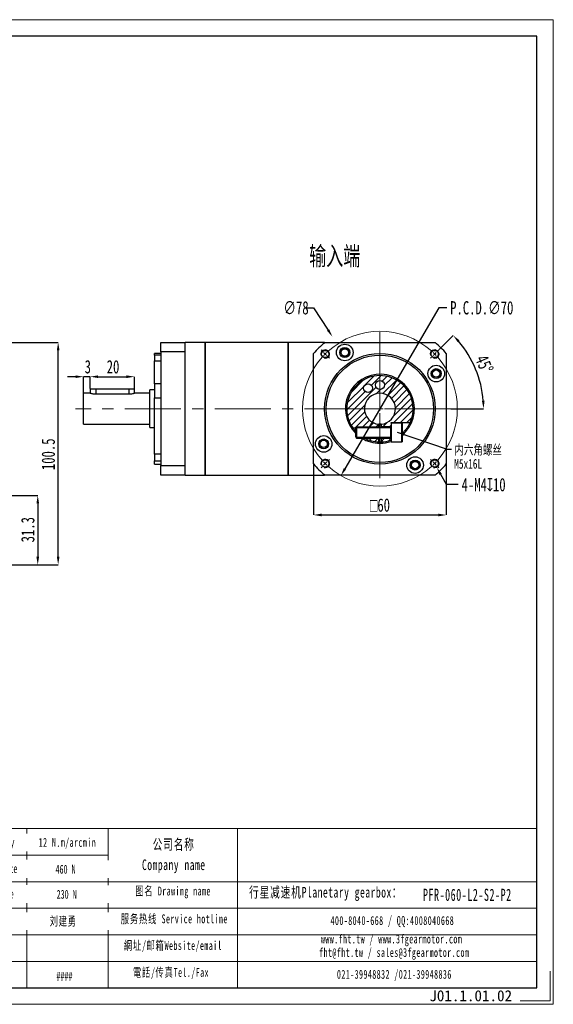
# Model space of a CAD drawing. Header units: millimetres. Extents: x 2126 to 2442, y 256 to 478.
# Tile 4 of 4: x 2322 to 2442, y 256 to 478. Entities that reach past the tile are written whole.
import ezdxf

# ---------------------------------------------------------------- set-up
doc = ezdxf.new("R2010")
doc.units = ezdxf.units.MM
doc.linetypes.add('CENTER2', pattern=[28.575, 19.05, -3.175, 3.175, -3.175])
doc.linetypes.add('CENTERX2', pattern=[20.32, 12.7, -2.54, 2.54, -2.54])
doc.layers.add('3中心线层', color=1, linetype='CENTER2')
doc.layers.add('6文字层', color=3, linetype='Continuous')
for name, color, linetype, lineweight in [('SLD-0', 7, 'Continuous', 18), ('图框_外框线', 7, 'Continuous', 18), ('尺寸线层', 3, 'Continuous', 18)]:
    doc.layers.add(name, color=color, linetype=linetype, lineweight=lineweight)
doc.styles.add('SLDTEXTSTYLE0', font='txt', dxfattribs={"width": 0.7})
doc.styles.add('SLDTEXTSTYLE2', font='txt', dxfattribs={"width": 0.7})
doc.styles.add('标准', font='txt', dxfattribs={"width": 0.667})
doc.styles.add('样式 1', font='txt')
doc.dimstyles.new('SLDDIMSTYLE0', dxfattribs={"dimtxt": 3, "dimasz": 1.8, "dimexe": 0, "dimexo": 0.0625, "dimgap": 0.75, "dimtad": 0, "dimtih": 1, "dimtoh": 1, "dimlfac": 2, "dimrnd": 1e-09, "dimzin": 12, "dimdsep": 46, "dimtxsty": 'SLDTEXTSTYLE2', "dimsah": 1, "dimcen": 0, "dimadec": 0, "dimazin": 3, "dimtfac": 1, "dimtofl": 0, "dimtmove": 0, "dimatfit": 3, "dimfxl": 1, "dimfrac": 2, "dimtolj": 1, "dimtzin": 12, "dimarcsym": 0})
doc.dimstyles.new('SLDDIMSTYLE1', dxfattribs={"dimtxt": 3, "dimasz": 1.8, "dimexe": 0, "dimexo": 0.0625, "dimgap": 0.75, "dimtad": 1, "dimdec": 4, "dimlfac": 2, "dimzin": 12, "dimdsep": 46, "dimtxsty": 'SLDTEXTSTYLE2', "dimsah": 1, "dimcen": 0.09, "dimazin": 3, "dimtfac": 1, "dimtofl": 0, "dimtmove": 0, "dimatfit": 3, "dimfxl": 1, "dimfrac": 2, "dimtolj": 1, "dimtzin": 12, "dimarcsym": 0})
doc.dimstyles.new('SLDDIMSTYLE10', dxfattribs={"dimtxt": 3, "dimasz": 1.8, "dimexe": 0, "dimexo": 0.0625, "dimgap": 0.75, "dimtad": 0, "dimtih": 1, "dimtoh": 1, "dimlfac": 2, "dimrnd": 1e-09, "dimzin": 12, "dimdsep": 46, "dimtxsty": 'SLDTEXTSTYLE2', "dimsah": 1, "dimcen": 0, "dimadec": 0, "dimazin": 3, "dimtfac": 1, "dimtmove": 0, "dimatfit": 3, "dimfxl": 1, "dimfrac": 2, "dimtolj": 1, "dimtzin": 12, "dimarcsym": 0})
doc.dimstyles.new('SLDDIMSTYLE11', dxfattribs={"dimtxt": 3, "dimasz": 1.8, "dimexe": 0, "dimexo": 0.0625, "dimgap": 0.75, "dimtad": 0, "dimtih": 1, "dimtoh": 1, "dimlfac": 2, "dimrnd": 1e-09, "dimzin": 12, "dimdsep": 46, "dimtxsty": 'SLDTEXTSTYLE2', "dimsah": 1, "dimcen": 0, "dimadec": 0, "dimazin": 3, "dimtfac": 1, "dimtofl": 0, "dimtmove": 0, "dimatfit": 3, "dimfxl": 1, "dimfrac": 2, "dimtolj": 1, "dimtzin": 12, "dimarcsym": 0})
doc.dimstyles.new('SLDDIMSTYLE12', dxfattribs={"dimtxt": 0.18, "dimasz": 1.8, "dimexe": 0, "dimexo": 0.0625, "dimgap": 0, "dimtad": 0, "dimtih": 1, "dimtoh": 1, "dimdec": 0, "dimrnd": 1e-09, "dimzin": 0, "dimdsep": 46, "dimtxsty": 'Standard', "dimsah": 1, "dimcen": 0.09, "dimadec": 0, "dimazin": 0, "dimtfac": 1.8, "dimtdec": 0, "dimtofl": 0, "dimtmove": 0, "dimatfit": 3, "dimfxl": 1, "dimfrac": 2, "dimtolj": 1, "dimtzin": 0, "dimarcsym": 0})
doc.dimstyles.new('SLDDIMSTYLE2', dxfattribs={"dimtxt": 3, "dimasz": 1.8, "dimexe": 0, "dimexo": 0.0625, "dimgap": 0.75, "dimtad": 1, "dimlfac": 2, "dimrnd": 1e-09, "dimzin": 12, "dimdsep": 46, "dimtxsty": 'SLDTEXTSTYLE2', "dimsah": 1, "dimcen": 0.09, "dimadec": 0, "dimazin": 3, "dimtfac": 1, "dimtofl": 0, "dimtmove": 0, "dimatfit": 3, "dimfxl": 1, "dimfrac": 2, "dimtolj": 1, "dimtzin": 12, "dimarcsym": 0})
doc.dimstyles.new('SLDDIMSTYLE6', dxfattribs={"dimtxt": 3, "dimasz": 1.8, "dimexe": 0, "dimexo": 0.0625, "dimgap": 0.75, "dimtad": 1, "dimlfac": 2, "dimrnd": 1e-09, "dimzin": 12, "dimdsep": 46, "dimtxsty": 'SLDTEXTSTYLE2', "dimsah": 1, "dimcen": 0.09, "dimadec": 0, "dimazin": 3, "dimtfac": 1, "dimtmove": 0, "dimatfit": 0, "dimfxl": 1, "dimfrac": 2, "dimtolj": 1, "dimtzin": 12, "dimarcsym": 0})
pattern_1 = [(45, (2142.7273, 257.0721), (-0.7483547, 0.7483547), [])]

# ---------------------------------------------------------------- blocks, each defined once
blk = doc.blocks.new('*D106')
at = {"layer": '6文字层', "color": 0, "lineweight": -2}
for p, q in [((2295.83, 405.44), (2330.32, 405.44)), ((2330.32, 356.99), (2330.32, 403.64)), ((2314.39, 355.19), (2330.32, 355.19))]:
    blk.add_line(p, q, dxfattribs=at)
at = {"layer": '6文字层', "color": 0}
for points in [[(2330.62, 403.64), (2330.02, 403.64), (2330.32, 405.44)], [(2330.02, 356.99), (2330.62, 356.99), (2330.32, 355.19)]]:
    blk.add_solid(points, dxfattribs=at)
at = {"layer": 'Defpoints', "color": 0}
for p in [(2295.77, 405.44), (2330.32, 405.44), (2314.32, 355.19)]:
    blk.add_point(p, dxfattribs=at)
at = {"layer": '6文字层', "color": 0, "insert": (2326.57, 380.16), "char_height": 3, "attachment_point": 2, "rotation": 90, "style": 'SLDTEXTSTYLE2'}
blk.add_mtext('\\A1;100.5', dxfattribs=at)
blk = doc.blocks.new('*D107')
at = {"layer": '6文字层', "color": 0, "lineweight": -2}
for p, q in [((2302.89, 370.84), (2325.7, 370.84)), ((2325.7, 369.04), (2325.7, 356.99)), ((2314.39, 355.19), (2325.7, 355.19))]:
    blk.add_line(p, q, dxfattribs=at)
at = {"layer": '6文字层', "color": 0}
for points in [[(2326, 369.04), (2325.4, 369.04), (2325.7, 370.84)], [(2325.4, 356.99), (2326, 356.99), (2325.7, 355.19)]]:
    blk.add_solid(points, dxfattribs=at)
at = {"layer": 'Defpoints', "color": 0}
for p in [(2302.82, 370.84), (2314.32, 355.19), (2325.7, 355.19)]:
    blk.add_point(p, dxfattribs=at)
at = {"layer": '6文字层', "color": 0, "insert": (2321.95, 363.11), "char_height": 3, "attachment_point": 2, "rotation": 90, "style": 'SLDTEXTSTYLE2'}
blk.add_mtext('\\A1;31.3', dxfattribs=at)
blk = doc.blocks.new('*D114')
at = {"layer": 'Defpoints', "color": 0}
for p in [(2411.89, 405.55), (2394.24, 375.33)]:
    blk.add_point(p, dxfattribs=at)
at = {"layer": '尺寸线层', "color": 0, "lineweight": -2}
for p, q in [((2416.39, 413.26), (2395.15, 376.88)), ((2418.19, 413.26), (2416.39, 413.26))]:
    blk.add_line(p, q, dxfattribs=at)
at = {"layer": '尺寸线层', "color": 0}
blk.add_solid([(2394.89, 377.03), (2395.41, 376.73), (2394.24, 375.33)], dxfattribs=at)
at = {"layer": '尺寸线层', "color": 0, "insert": (2418.94, 414.76), "char_height": 3, "attachment_point": 1, "style": 'SLDTEXTSTYLE2'}
blk.add_mtext('\\A1;P.C.D.∅70', dxfattribs=at)
blk = doc.blocks.new('*D115')
at = {"layer": 'Defpoints', "color": 0}
for p in [(2392.33, 406.72), (2413.8, 374.16)]:
    blk.add_point(p, dxfattribs=at)
at = {"layer": '尺寸线层', "color": 0, "lineweight": -2}
for p, q in [((2386.22, 413.26), (2388.02, 413.26)), ((2388.02, 413.26), (2391.34, 408.22))]:
    blk.add_line(p, q, dxfattribs=at)
at = {"layer": '尺寸线层', "color": 0}
blk.add_solid([(2391.09, 408.06), (2391.59, 408.39), (2392.33, 406.72)], dxfattribs=at)
at = {"layer": '尺寸线层', "color": 0, "insert": (2381.23, 414.76), "char_height": 3, "attachment_point": 1, "style": 'SLDTEXTSTYLE2'}
blk.add_mtext('\\A1;∅78', dxfattribs=at)
blk = doc.blocks.new('*D116')
at = {"layer": 'Defpoints', "color": 0}
for p in [(2416.37, 403.75), (2414.5, 401.88), (2425.69, 396.5), (2334.24, 390.44), (2419.04, 390.44)]:
    blk.add_point(p, dxfattribs=at)
at = {"layer": '尺寸线层', "color": 0, "lineweight": -2}
for p, q in [((2416.42, 403.8), (2419.63, 407)), ((2419.1, 390.44), (2426.49, 390.44))]:
    blk.add_line(p, q, dxfattribs=at)
blk.add_arc((2403.06, 390.44), 23.42, 4.404, 40.596, dxfattribs=at)
at = {"layer": '尺寸线层', "color": 0}
for points in [[(2421.07, 405.89), (2420.63, 405.48), (2419.63, 407)], [(2426.12, 392.23), (2426.72, 392.25), (2426.49, 390.44)]]:
    blk.add_solid(points, dxfattribs=at)
at = {"layer": '尺寸线层', "color": 0, "insert": (2427.3, 402.9), "char_height": 3, "attachment_point": 1, "rotation": 293.0044, "style": 'SLDTEXTSTYLE2'}
blk.add_mtext('\\A1;45%%d', dxfattribs=at)
blk = doc.blocks.new('*D117')
at = {"layer": 'Defpoints', "color": 0}
for p in [(2414.95, 378.94), (2415.92, 377.19)]:
    blk.add_point(p, dxfattribs=at)
at = {"layer": '尺寸线层', "color": 0, "lineweight": -2}
for p, q in [((2418.08, 373.3), (2416.8, 375.62)), ((2420.78, 373.3), (2418.08, 373.3))]:
    blk.add_line(p, q, dxfattribs=at)
at = {"layer": '尺寸线层', "color": 0}
blk.add_solid([(2417.06, 375.76), (2416.54, 375.47), (2415.92, 377.19)], dxfattribs=at)
at = {"layer": '尺寸线层', "color": 0, "insert": (2421.53, 374.8), "char_height": 3, "attachment_point": 1, "style": 'SLDTEXTSTYLE2'}
blk.add_mtext('\\A1;4-M4{\\fGDT;x}10', dxfattribs=at)
blk = doc.blocks.new('*D118')
at = {"layer": 'Defpoints', "color": 0}
for p in [(2336.06, 397.69), (2336.06, 393.94), (2337.56, 394.94)]:
    blk.add_point(p, dxfattribs=at)
at = {"layer": '尺寸线层', "color": 0, "lineweight": -2}
for p, q in [((2334.26, 397.69), (2332.46, 397.69)), ((2336.06, 394), (2336.06, 397.69)), ((2337.56, 397.69), (2336.06, 397.69)), ((2337.56, 395), (2337.56, 397.69)), ((2339.36, 397.69), (2341.16, 397.69))]:
    blk.add_line(p, q, dxfattribs=at)
at = {"layer": '尺寸线层', "color": 0}
for points in [[(2334.26, 397.39), (2334.26, 397.99), (2336.06, 397.69)], [(2339.36, 397.99), (2339.36, 397.39), (2337.56, 397.69)]]:
    blk.add_solid(points, dxfattribs=at)
at = {"layer": '尺寸线层', "color": 0, "insert": (2337.02, 401.44), "char_height": 3, "attachment_point": 2, "style": 'SLDTEXTSTYLE2'}
blk.add_mtext('\\A1;3', dxfattribs=at)
blk = doc.blocks.new('*D119')
at = {"layer": 'Defpoints', "color": 0}
for p in [(2347.56, 397.69), (2337.56, 394.94), (2347.56, 394.94)]:
    blk.add_point(p, dxfattribs=at)
at = {"layer": '尺寸线层', "color": 0, "lineweight": -2}
for p, q in [((2337.56, 395), (2337.56, 397.69)), ((2339.36, 397.69), (2345.76, 397.69)), ((2347.56, 395), (2347.56, 397.69))]:
    blk.add_line(p, q, dxfattribs=at)
at = {"layer": '尺寸线层', "color": 0}
for points in [[(2339.36, 397.99), (2339.36, 397.39), (2337.56, 397.69)], [(2345.76, 397.39), (2345.76, 397.99), (2347.56, 397.69)]]:
    blk.add_solid(points, dxfattribs=at)
at = {"layer": '尺寸线层', "color": 0, "insert": (2342.72, 401.44), "char_height": 3, "attachment_point": 2, "style": 'SLDTEXTSTYLE2'}
blk.add_mtext('\\A1;20', dxfattribs=at)
blk = doc.blocks.new('*D120')
at = {"layer": 'Defpoints', "color": 0}
for p in [(2388.06, 377.98), (2418.06, 377.98), (2418.06, 366.44)]:
    blk.add_point(p, dxfattribs=at)
at = {"layer": '尺寸线层', "color": 0, "lineweight": -2}
for p, q in [((2388.06, 377.92), (2388.06, 366.44)), ((2418.06, 377.92), (2418.06, 366.44)), ((2389.86, 366.44), (2416.26, 366.44))]:
    blk.add_line(p, q, dxfattribs=at)
at = {"layer": '尺寸线层', "color": 0}
for points in [[(2389.86, 366.74), (2389.86, 366.14), (2388.06, 366.44)], [(2416.26, 366.14), (2416.26, 366.74), (2418.06, 366.44)]]:
    blk.add_solid(points, dxfattribs=at)
at = {"layer": '尺寸线层', "color": 0, "insert": (2403.06, 370.19), "char_height": 3, "attachment_point": 2, "style": 'SLDTEXTSTYLE2'}
blk.add_mtext('\\A1;{\\fGDT;o}60', dxfattribs=at)
blk = doc.blocks.new('SW_NOTE_9')
at = {"layer": 'SLD-0', "color": 0, "char_height": 2.2, "attachment_point": 1}
for s, insert, style in [('内六角螺丝', (0.6, 1.01), 'SLDTEXTSTYLE0'), ('M5x16L', (0.6, -2.19), 'SLDTEXTSTYLE2')]:
    blk.add_mtext(s, dxfattribs=dict(at, insert=insert, style=style))
blk = doc.blocks.new('SW_CENTERMARKSYMBOL_5')
at = {"layer": 'SLD-0', "color": 0}
for p, q in [((-0.71, 0.71), (-0.94, 0.94)), ((0, 0), (-0.35, 0.35)), ((0, 0), (0.35, -0.35)), ((12.37, -11.37), (12.37, 0.5)), ((24.75, 0), (24.4, -0.35)), ((24.75, 0), (25.1, 0.35)), ((25.46, 0.71), (25.69, 0.94)), ((0.71, -0.71), (0.94, -0.94)), ((24.04, -0.71), (23.81, -0.94)), ((11.37, -12.37), (-0.5, -12.37)), ((12.37, -12.37), (11.87, -12.37)), ((12.37, -12.37), (12.37, -11.87)), ((12.37, -12.37), (12.37, -12.87)), ((12.37, -12.37), (12.87, -12.37)), ((13.37, -12.37), (25.25, -12.37)), ((12.37, -13.37), (12.37, -25.25)), ((0, -24.75), (0.35, -24.4)), ((0.71, -24.04), (0.94, -23.81)), ((24.04, -24.04), (23.81, -23.81)), ((24.75, -24.75), (24.4, -24.4)), ((-0.71, -25.46), (-0.94, -25.69)), ((0, -24.75), (-0.35, -25.1)), ((24.75, -24.75), (25.1, -25.1)), ((25.46, -25.46), (25.69, -25.69))]:
    blk.add_line(p, q, dxfattribs=at)
for start, end in [(48.274, 131.726), (133.363, 135), (45, 46.637), (43.363, 45), (138.274, 221.726), (135, 136.637), (318.274, 41.726), (223.363, 225), (315, 316.637), (225, 226.637), (228.274, 311.726), (313.363, 315)]:
    blk.add_arc((12.37, -12.37), 17.5, start, end, dxfattribs=at)

msp = doc.modelspace()

# ---------------------------------------------------------------- hatches: boundary and pattern name
at = {"linetype": 'Continuous', "lineweight": 18}
h = msp.add_hatch(dxfattribs=at)
h.set_pattern_fill('ANSI31', scale=0.333333, style=0)
h.set_pattern_definition(pattern_1)
edge = h.paths.add_edge_path(flags=0)
edge.add_line((2405.563337, 386.43986), (2405.563337, 387.31486))
edge.add_line((2405.563337, 387.31486), (2409.881282, 387.31486))
edge.add_arc((2403.063337, 390.43986), 7.5, 335.37568165, 575.21643363)
edge.add_line((2396.935991, 386.11486), (2402.813337, 386.11486))
edge.add_line((2402.813337, 386.11486), (2402.813337, 386.9488))
edge.add_arc((2403.063337, 390.43986), 3.5, -85.90395624, 265.90395624, ccw=False)
edge.add_line((2403.313337, 386.9488), (2403.313337, 386.43986))
edge.add_line((2403.313337, 386.43986), (2405.563337, 386.43986))
edge = h.paths.add_edge_path(flags=0)
edge.add_arc((2400.375837, 395.094747), 1, 0, 360)
edge = h.paths.add_edge_path(flags=0)
edge.add_arc((2403.063337, 395.81486), 1, 0, 360)
h = msp.add_hatch(dxfattribs=at)
h.set_pattern_fill('ANSI31', scale=0.333333, style=0)
h.set_pattern_definition(pattern_1)
edge = h.paths.add_edge_path(flags=0)
edge.add_arc((2403.063337, 390.43986), 7.5, 238.94435158, 268.08978683)
edge.add_line((2402.813337, 382.944028), (2402.813337, 384.01486))
edge.add_line((2402.813337, 384.01486), (2399.194309, 384.01486))
h = msp.add_hatch(dxfattribs=at)
h.set_pattern_fill('ANSI31', scale=0.333333, style=0)
h.set_pattern_definition(pattern_1)
edge = h.paths.add_edge_path(flags=0)
edge.add_arc((2403.063337, 390.43986), 7.5, 271.91021317, 289.47122063)
edge.add_line((2405.563337, 383.368792), (2405.563337, 383.68986))
edge.add_line((2405.563337, 383.68986), (2403.313337, 383.68986))
edge.add_line((2403.313337, 383.68986), (2403.313337, 382.944028))

# ---------------------------------------------------------------- linework, layer by layer
at = {"color": 7, "linetype": 'Continuous', "lineweight": 25}
for p, q in [((2353.563338, 405.43986), (2359.063338, 405.43986)), ((2353.563338, 403.287525), (2353.563338, 405.43986)), ((2363.563336, 405.43986), (2359.063338, 405.43986)), ((2359.063338, 403.287525), (2359.063338, 405.43986)), ((2382.313336, 405.43986), (2363.563336, 405.43986)), ((2363.563336, 405.43986), (2363.563336, 402.265899)), ((2363.563336, 375.439861), (2363.563336, 405.43986)), ((2390.563337, 405.43986), (2382.313336, 405.43986)), ((2382.313336, 405.43986), (2382.313336, 402.265899)), ((2382.313336, 375.439861), (2382.313336, 405.43986)), ((2390.563337, 405.43986), (2390.344113, 405.220637)), ((2390.603402, 405.43986), (2415.523273, 405.43986)), ((2415.782561, 405.220637), (2415.563338, 405.43986)), ((2353.563338, 402.93986), (2352.063338, 402.93986)), ((2352.063338, 402.550203), (2352.063338, 402.93986)), ((2359.063338, 403.287525), (2353.563338, 403.287525)), ((2353.563338, 403.287525), (2353.563338, 377.592195)), ((2359.063338, 390.43986), (2359.063338, 403.287525)), ((2388.282561, 403.159083), (2388.063337, 402.93986)), ((2388.063337, 377.979925), (2388.063337, 402.899796)), ((2418.063338, 402.93986), (2417.844114, 403.159083)), ((2418.063338, 402.899796), (2418.063338, 377.979925)), ((2353.563338, 402.550203), (2352.063338, 402.550203)), ((2352.063338, 402.550203), (2352.063338, 401.302466)), ((2352.063338, 401.302466), (2353.563338, 401.302466)), ((2352.063338, 396.047846), (2352.063338, 401.302466)), ((2363.563336, 402.265899), (2363.563336, 375.439861)), ((2382.313336, 402.265899), (2382.313336, 375.439861)), ((2352.063338, 396.047846), (2352.063338, 392.898517)), ((2353.563338, 396.047846), (2352.063338, 396.047846)), ((2337.563339, 393.93986), (2336.063336, 393.93986)), ((2336.063336, 386.93986), (2336.063336, 393.93986)), ((2337.563339, 394.93986), (2337.563339, 393.93986)), ((2337.563339, 394.93986), (2338.813338, 394.93986)), ((2338.813338, 394.93986), (2346.313338, 394.93986)), ((2346.313338, 394.93986), (2347.563337, 394.93986)), ((2347.563337, 393.93986), (2347.563337, 394.93986)), ((2351.063336, 393.93986), (2347.563337, 393.93986)), ((2352.063338, 394.68986), (2351.063336, 394.68986)), ((2351.063336, 386.18986), (2351.063336, 394.68986)), ((2346.313338, 393.709034), (2338.813338, 393.709034)), ((2352.063338, 392.898517), (2353.563338, 392.898517)), ((2352.063338, 380.157645), (2352.063338, 392.898517)), ((2359.063338, 377.592195), (2359.063338, 390.43986)), ((2405.563337, 387.31486), (2409.881283, 387.31486)), ((2405.563337, 387.18986), (2405.563337, 387.31486)), ((2408.013337, 387.18986), (2405.563337, 387.18986)), ((2405.563337, 387.18986), (2405.563337, 386.90393)), ((2408.063337, 387.13986), (2408.063337, 382.98986)), ((2336.063336, 386.93986), (2351.063336, 386.93986)), ((2351.063336, 386.18986), (2352.063338, 386.18986)), ((2396.935991, 386.11486), (2397.647861, 386.11486)), ((2397.763331, 386.31486), (2397.563337, 385.96846)), ((2397.563337, 385.96846), (2397.563337, 385.846876)), ((2397.563337, 385.846876), (2397.563337, 384.16126)), ((2405.463337, 386.31486), (2397.763331, 386.31486)), ((2397.763331, 386.31486), (2397.763331, 386.146666)), ((2397.763331, 386.146666), (2397.763331, 383.81486)), ((2402.813337, 386.31486), (2402.813337, 386.9488)), ((2402.813337, 386.798432), (2403.313337, 386.798432)), ((2403.313337, 386.9488), (2403.313337, 386.43986)), ((2403.313337, 386.31486), (2403.313337, 386.43986)), ((2403.313337, 386.43986), (2405.563337, 386.43986)), ((2405.563337, 386.90393), (2405.563337, 382.93986)), ((2408.293956, 385.06486), (2408.063337, 384.84969)), ((2397.563337, 384.16126), (2397.763331, 383.81486)), ((2397.763331, 383.81486), (2405.463337, 383.81486)), ((2402.813337, 382.944028), (2402.813337, 383.81486)), ((2402.81849, 382.943858), (2403.313337, 382.944028)), ((2403.313337, 383.68986), (2403.313337, 383.81486)), ((2405.563337, 383.68986), (2403.313337, 383.68986)), ((2403.313337, 383.68986), (2403.313337, 382.944028)), ((2405.563337, 382.93986), (2408.013337, 382.93986)), ((2353.563338, 380.157645), (2352.063338, 380.157645)), ((2352.063338, 380.157645), (2352.063338, 378.645497)), ((2352.063338, 378.645497), (2353.563338, 378.645497)), ((2352.063338, 377.93986), (2352.063338, 378.645497)), ((2352.063338, 377.93986), (2353.563338, 377.93986)), ((2353.563338, 377.592195), (2359.063338, 377.592195)), ((2353.563338, 375.439861), (2353.563338, 377.592195)), ((2359.063338, 375.439861), (2359.063338, 377.592195)), ((2388.063337, 377.93986), (2388.282561, 377.720637)), ((2417.844114, 377.720637), (2418.063338, 377.93986)), ((2359.063338, 375.439861), (2353.563338, 375.439861)), ((2359.063338, 375.439861), (2363.563336, 375.439861)), ((2363.563336, 375.439861), (2382.313336, 375.439861)), ((2382.313336, 375.439861), (2390.563337, 375.439861)), ((2390.344113, 375.659084), (2390.563337, 375.439861)), ((2415.523273, 375.439861), (2390.603402, 375.439861)), ((2415.563338, 375.439861), (2415.782561, 375.659084))]:
    msp.add_line(p, q, dxfattribs=at)
at = {"color": 1, "linetype": 'Continuous', "lineweight": 25}
for p, q in [((2338.813338, 394.93986), (2338.813338, 393.709034)), ((2346.313338, 394.93986), (2346.313338, 393.709034)), ((2408.013337, 382.93986), (2408.013337, 387.18986)), ((2405.463337, 386.31486), (2405.463337, 386.146666)), ((2405.463337, 386.146666), (2405.463337, 383.81486)), ((2408.293956, 385.06486), (2408.063337, 385.06486))]:
    msp.add_line(p, q, dxfattribs=at)
at = {"color": 7, "linetype": 'Continuous', "lineweight": 25, "flags": 128}
msp.add_lwpolyline([(2403.313337, 386.9488), (2403.063337, 386.93986), (2402.813337, 386.9488)], dxfattribs=at)
at = {"color": 7, "linetype": 'Continuous', "lineweight": 25}
for centre, radius in [((2395.114548, 403.160582), 1.875), ((2390.688968, 402.814229), 0.825), ((2403.063337, 390.43986), 12.5), ((2395.114548, 403.160582), 1.125), ((2395.114548, 403.160582), 0.825), ((2415.437706, 402.814229), 0.825), ((2403.063337, 390.43986), 12.125), ((2415.784059, 398.388649), 1.875), ((2415.784059, 398.388649), 1.125), ((2415.784059, 398.388649), 0.825), ((2400.375837, 395.094747), 1), ((2403.063337, 395.81486), 1), ((2390.342616, 382.491071), 1.875), ((2390.342616, 382.491071), 1.125), ((2390.342616, 382.491071), 0.825), ((2390.688968, 378.065492), 0.825), ((2411.012126, 377.719139), 1.875), ((2411.012126, 377.719139), 1.125), ((2411.012126, 377.719139), 0.825), ((2415.437706, 378.065492), 0.825)]:
    msp.add_circle(centre, radius, dxfattribs=at)
for centre, radius, start, end in [((2403.063337, 390.43986), 19.5, 129.71513723, 140.28486277), ((2403.063337, 390.43986), 19.5, 39.71513723, 50.28486277), ((2403.063337, 390.43986), 7.8, 309.86834155, 225.16009752), ((2403.063337, 390.43986), 7.5, 335.37568165, 215.21643363), ((2403.063337, 390.43986), 3.5, 274.09604376, 265.90395624), ((2408.013337, 387.13986), 0.05, 0, 90), ((2405.463337, 386.41486), 0.1, 270, 0), ((2403.063337, 390.43986), 7.8, 238.14201621, 270), ((2403.063337, 390.43986), 7.5, 242.04711341, 268.08978683), ((2403.063337, 390.43986), 7.8, 270, 288.69394092), ((2403.063337, 390.43986), 7.5, 271.91021317, 289.47122063), ((2405.463337, 383.71486), 0.1, 0, 90), ((2408.013337, 382.98986), 0.05, 270, 0), ((2403.063337, 390.43986), 19.5, 219.71513723, 230.28486277), ((2403.063337, 390.43986), 19.5, 309.71513723, 320.28486277)]:
    msp.add_arc(centre, radius, start, end, dxfattribs=at)
for points, knots in [([(2338.813338, 393.709034), (2338.677926, 393.714098), (2338.40732, 393.724218), (2338.042779, 393.794294), (2337.758012, 393.87239), (2337.584218, 393.932318), (2337.578895, 393.934315), (2337.576683, 393.935144)], [0, 0, 0, 0, 0.2053618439, 0.410394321, 0.6238429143, 0.8436625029, 1, 1, 1, 1]), ([(2347.549993, 393.935144), (2347.554012, 393.936563), (2347.572838, 393.943208), (2347.47463, 393.908104), (2347.26368, 393.841122), (2346.934906, 393.761084), (2346.595918, 393.714492), (2346.382538, 393.710371), (2346.313338, 393.709034)], [0, 0, 0, 0, 0.0546700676, 0.2560969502, 0.4604399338, 0.675723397, 0.8948352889, 1, 1, 1, 1]), ([(2409.881283, 387.31486), (2409.87968, 387.311369), (2409.874112, 387.299243), (2409.800814, 387.140183), (2409.608227, 386.765048), (2409.292588, 386.246078), (2408.854529, 385.64611), (2408.483086, 385.260966), (2408.293956, 385.06486)], [0, 0, 0, 0, 0.069919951, 0.2428305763, 0.4169881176, 0.5975357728, 0.7950745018, 1, 1, 1, 1]), ([(2397.563337, 385.345635), (2397.540952, 385.368238), (2397.411012, 385.499439), (2397.23132, 385.722474), (2397.043933, 385.96303), (2396.949525, 386.095716), (2396.939791, 386.109485), (2396.935991, 386.11486)], [0, 0, 0, 0, 0.06239529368, 0.3621810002, 0.60279584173, 0.84492030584, 1, 1, 1, 1])]:
    msp.add_open_spline(points, degree=3, knots=knots, dxfattribs=at)
at = {"layer": '3中心线层', "linetype": 'CENTERX2', "lineweight": 18}
msp.add_line((2419.041645, 390.43986), (2334.237993, 390.43986), dxfattribs=at)
at = {"layer": 'SLD-0', "linetype": 'CENTERX2', "lineweight": 18}
msp.add_line((2403.063337, 407.786499), (2403.063337, 373.497968), dxfattribs=at)
at = {"layer": 'SLD-0'}
for p, q in [((2397.647861, 386.11486), (2405.563337, 386.11486)), ((2405.563337, 383.81486), (2405.563337, 386.31486)), ((2397.647861, 384.01486), (2405.563337, 384.01486))]:
    msp.add_line(p, q, dxfattribs=at)
for centre in [(2390.688968, 402.814229), (2395.114548, 403.160582), (2415.437706, 402.814229), (2415.784059, 398.388649), (2390.342616, 382.491071), (2390.688968, 378.065492), (2411.012126, 377.719139), (2415.437706, 378.065492)]:
    msp.add_arc(centre, 1, 255, 195, dxfattribs=at)
at = {"layer": '图框_外框线'}
for p, q in [((2155.415992, 295.572527), (2438.512329, 295.572527)), ((2323.199238, 295.572527), (2323.199238, 259.614082)), ((2341.651617, 295.572527), (2341.651617, 259.614082)), ((2370.882009, 295.572527), (2370.882009, 259.614082)), ((2182.54566, 289.572847), (2341.651617, 289.572847)), ((2155.415992, 283.573166), (2438.512329, 283.573166)), ((2182.54566, 277.573485), (2438.512329, 277.573485)), ((2182.54566, 271.573805), (2438.512329, 271.573805)), ((2182.54566, 265.574124), (2438.512329, 265.574124))]:
    msp.add_line(p, q, dxfattribs=at)
at = {"layer": '图框_外框线', "color": 3}
msp.add_lwpolyline([(2127.622756, 255.868425), (2442.257986, 255.868425), (2442.257986, 478.36048), (2127.622756, 478.36048)], close=True, dxfattribs=at)
at = {"layer": '图框_外框线', "color": 3, "lineweight": 25}
msp.add_lwpolyline([(2146.351044, 259.614082), (2438.512329, 259.614082), (2438.512329, 474.614823), (2146.351044, 474.614823)], close=True, dxfattribs=at)
at = {"layer": '图框_外框线', "color": 3}
msp.add_lwpolyline([(2441.508855, 263.35974), (2441.508855, 256.617556), (2434.766671, 256.617556)], dxfattribs=at)

# ---------------------------------------------------------------- block references
at = {"layer": '3中心线层'}
msp.add_blockref('SW_CENTERMARKSYMBOL_5', (2390.688968, 402.814229), dxfattribs=at)
at = {"layer": '尺寸线层'}
msp.add_blockref('SW_NOTE_9', (2419.27006, 381.296809), dxfattribs=at)

# ---------------------------------------------------------------- texts
at = {"layer": '6文字层', "insert": (2414.229033, 259.056585), "char_height": 2.5, "width": 43.30442304, "attachment_point": 1, "style": '样式 1'}
msp.add_mtext('J01.1.01.02', dxfattribs=at)
at = {"layer": 'SLD-0', "insert": (2387.063356, 427.084668), "char_height": 4.2333333, "attachment_point": 1, "style": 'SLDTEXTSTYLE0'}
msp.add_mtext('输入端', dxfattribs=at)
at = {"layer": 'SLD-0', "color": 1, "width": 25.57600735, "attachment_point": 2, "style": '标准'}
for s, insert, char_height in [('{\\T1.1;12 N.m/arcmin}', (2332.404542, 293.457491), 1.99989355), ('####', (2331.729709, 263.178024), 1.9998936)]:
    msp.add_mtext(s, dxfattribs=dict(at, insert=insert, char_height=char_height))
at = {"layer": 'SLD-0', "color": 1, "attachment_point": 2, "line_spacing_factor": 1.15057, "style": '标准'}
for s, insert, char_height, width in [('\\T1.1;公司名称\\PCompany name', (2356.452202, 293.203969), 2.39987226, 31.07085268), ('\\T1.1;图名 Drawing name', (2356.28816, 282.46721), 1.99989355, 25.57600735), ('\\T1.1;  行星减速机Planetary gearbox：', (2389.609658, 282.39974), 2.39987226, 37.74432714), ('\\pxt5;{\\fSimSun|b1|i0|c134|p2;\\W0.61111;\\T1.1;PFR-060-L2-S2-P2}', (2422.806845, 281.9843), 2.742498, 29.17219288), ('\\T1.1;服务热线 Service hotline', (2356.571758, 276.178586), 1.99989355, 28.49412921), ('\\T1.1;400-8040-668 / QQ:4008040668', (2405.869891, 275.796452), 1.99989355, 58.22771921), ('\\T1.1;www.fht.tw / www.3fgearmotor.com ', (2405.68549, 271.630943), 1.99989355, 58.29326752), ('\\T1.1;網址/邮箱Website/email', (2356.260356, 270.153219), 1.99989355, 29.65970652), ('\\T1.1;\\pxt12;fht@fht.tw / sales@3fgearmotor.com ', (2406.294978, 268.585635), 1.99989355, 58.29326752), ('\\T1.1;電話/传真Tel./Fax', (2355.812291, 264.080875), 1.99989355, 30.01642586), ('\\T1.1;021-39948832 /021-39948836 ', (2406.31589, 263.643614), 1.99989355, 44.51131948)]:
    msp.add_mtext(s, dxfattribs=dict(at, insert=insert, char_height=char_height, width=width))

# ---------------------------------------------------------------- dimensions: what is measured, and where the dimension line sits
at = {"layer": '6文字层'}
for base, p1, p2, picture, middle in [((2330.324476, 405.43986), (2314.324476, 355.18986), (2295.772057, 405.43986), '*D106', (2330.324476, 380.160142)), ((2325.695714, 355.18986), (2302.824068, 370.83986), (2314.324476, 355.18986), '*D107', (2325.695714, 363.114428))]:
    dim = msp.add_linear_dim(base=base, p1=p1, p2=p2, angle=90, dimstyle='SLDDIMSTYLE2', dxfattribs=at)
    dim.commit()
    dim.dimension.update_dxf_attribs({"geometry": picture, "text_midpoint": middle, "dimtype": 160})
at = {"layer": '尺寸线层'}
dim = msp.add_diameter_dim_2p(p1=(2413.799256, 374.161346), p2=(2392.327418, 406.718375), dimstyle='SLDDIMSTYLE0', dxfattribs=at)
dim.commit()
dim.dimension.update_dxf_attribs({"geometry": '*D115', "text_midpoint": (2383.348243, 413.255874), "dimtype": 163})
dim = msp.add_diameter_dim_2p(p1=(2411.887287, 405.552368), p2=(2394.239387, 375.327352), text='P.C.D.<>', dimstyle='SLDDIMSTYLE10', dxfattribs=at)
dim.commit()
dim.dimension.update_dxf_attribs({"geometry": '*D114', "text_midpoint": (2425.581329, 413.255874), "dimtype": 163})
dim = msp.add_angular_dim_2l(base=(2425.688792, 396.502333), line1=((2416.374622, 403.751145), (2414.500789, 401.877312)), line2=((2419.041645, 390.43986), (2334.237993, 390.43986)), dimstyle='SLDDIMSTYLE1', dxfattribs=at)
dim.commit()
dim.dimension.update_dxf_attribs({"geometry": '*D116', "text_midpoint": (2424.62417, 399.593837), "dimtype": 162})
for base, p2, dimstyle, picture, middle in [((2336.063337, 397.693884), (2336.063337, 393.93986), 'SLDDIMSTYLE6', '*D118', (2337.017771, 397.693884)), ((2347.563337, 397.693884), (2347.563337, 394.93986), 'SLDDIMSTYLE2', '*D119', (2342.722427, 397.693884))]:
    dim = msp.add_linear_dim(base=base, p1=(2337.563337, 394.93986), p2=p2, dimstyle=dimstyle, dxfattribs=at)
    dim.commit()
    dim.dimension.update_dxf_attribs({"geometry": picture, "text_midpoint": middle, "dimtype": 160})
dim = msp.add_diameter_dim_2p(p1=(2414.952016, 378.939623), p2=(2415.923396, 377.19136), text='4-M<>{\\fGDT;x}10', dimstyle='SLDDIMSTYLE11', override={"dimpost": '<>'}, dxfattribs=at)
dim.commit()
dim.dimension.update_dxf_attribs({"geometry": '*D117', "text_midpoint": (2426.757512, 373.301991), "dimtype": 163})
dim = msp.add_linear_dim(base=(2418.063337, 366.43986), p1=(2388.063337, 377.979924), p2=(2418.063337, 377.979924), text='{\\fGDT;o}<>', dimstyle='SLDDIMSTYLE2', dxfattribs=at)
dim.commit()
dim.dimension.update_dxf_attribs({"geometry": '*D120', "text_midpoint": (2403.063337, 366.43986), "dimtype": 160})

# ---------------------------------------------------------------- leaders
msp.add_leader([(2406.920535, 385.182498), (2418.27006, 381.296809), (2419.27006, 381.296809)], dimstyle='SLDDIMSTYLE12', dxfattribs=at)

# ---------------------------------------------------------------- next in the draw order: texts
at = {"layer": 'SLD-0', "color": 1, "char_height": 1.99989355, "width": 61.2528632, "attachment_point": 2, "style": '标准', "bg_fill": 2}
for s, insert in [('{\\f宋体|b0|i0|c134|p2;\\W0.65;扭转刚性 \\fArial|b0|i0|c0|p34;Torsional Rigidity}', (2309.340336, 293.46182)), ('{\\f宋体|b0|i0|c134|p2;容许径向力Max Radial Force}', (2309.171837, 287.528469)), ('{\\f宋体|b0|i0|c134|p2;容许轴向力Max Axial Force}', (2308.797226, 281.813545)), ('{\\fSimSun|b0|i0|c134|p2;\\T1.1;刘建勇 }', (2331.468232, 275.649802))]:
    msp.add_mtext(s, dxfattribs=dict(at, insert=insert))

# ---------------------------------------------------------------- next in the draw order: texts
for s, insert in [('{\\fSimSun|b1|i0|c134|p2;460 N}', (2332.000316, 287.387081)), ('{\\fSimSun|b1|i0|c134|p2;230 N}', (2332.238595, 281.726495))]:
    msp.add_mtext(s, dxfattribs=dict(at, insert=insert))

doc.saveas('drawing.dxf')
